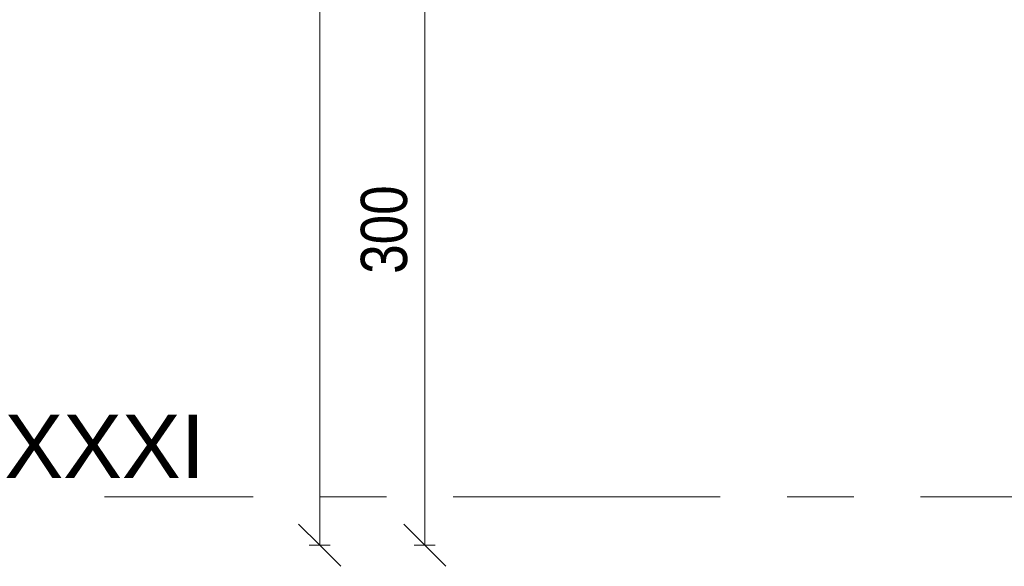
# Model space of a CAD drawing. Header units: centimetres. Extents: x -1743 to 21705, y -8842 to 3590.
# Tile 1 of 44: x -1743 to -1275, y 98 to 358. Entities that reach past the tile are written whole.
import ezdxf

# ---------------------------------------------------------------- set-up
doc = ezdxf.new("R2010")
doc.units = ezdxf.units.CM
doc.linetypes.add('Oś', pattern=[222.25, 127, -31.75, 31.75, -31.75])
for name, color, linetype, lineweight in [('A-ANNO-DIMS', 211, 'Continuous', 13), ('A-ANNO-DIMS-100', 211, 'Continuous', 13), ('S-GRID', 1, 'Continuous', 13), ('S-GRID-IDEN', 1, 'Continuous', 13)]:
    doc.layers.add(name, color=color, linetype=linetype, lineweight=lineweight)
doc.styles.add('Arial Narrow_2', font='ARIALN.TTF', dxfattribs={"height": 22})
doc.styles.add('Arial_1', font='arial.ttf', dxfattribs={"height": 30})
doc.dimstyles.new('Diagonal_1_100__0_1__1', dxfattribs={"dimscale": 30.48, "dimtxt": 22.515481, "dimasz": 0.656168, "dimexe": 0.164042, "dimexo": 0.0625, "dimgap": 0.065617, "dimtad": 1, "dimdec": 1, "dimrnd": 0.1, "dimdsep": 46, "dimtxsty": 'Arial Narrow_2', "dimblk1": 'OBLIQUE', "dimblk2": 'OBLIQUE', "dimsah": 1, "dimcen": 0.09, "dimazin": 0, "dimtfac": 1, "dimtdec": 4, "dimtix": 1, "dimtmove": 0, "dimatfit": 3, "dimfxl": 0.164042, "dimfxlon": 1, "dimtvp": 1, "dimtolj": 1, "dimtzin": 0, "dimarcsym": 2})

# ---------------------------------------------------------------- blocks, each defined once
blk = doc.blocks.new('Pawilon E_rvt-1-6_piętro IV __13_80 m_ - stan istniejący')
at = {"layer": 'S-GRID', "linetype": 'Oś'}
blk.add_line((368.01, 131.33), (-1702.93, 131.33), dxfattribs=at)
at = {"layer": 'S-GRID-IDEN', "insert": (-1702.8, 155.39), "char_height": 30, "width": 93.9, "attachment_point": 5, "line_spacing_factor": 0.936439, "style": 'Arial_1'}
blk.add_mtext('\\pxqc,t4.23333,8.46667,12.7,16.93333,21.16667,25.4,29.63333,33.86667,38.1,42.33333,46.56667,50.8,55.03333,59.26667,63.5,67.73333,71.96667,76.2,80.43333,84.66667,88.9,93.13333,97.36667,101.6,105.83333,110.06667,114.3,118.53333,122.76667,127,131.23333,135.46667;{XXXI}', dxfattribs=at)
blk = doc.blocks.new('DIMBLOCK145-6_piętro IV __13_80 m_ - stan istniejący')
at = {"layer": 'A-ANNO-DIMS-100'}
for p, q in [((-1600.57, 2848.33), (-1610.57, 2858.33)), ((-1595.57, 2848.33), (-1605.57, 2848.33)), ((-1600.57, 108.33), (-1600.57, 2848.33)), ((-1600.57, 2848.33), (-1590.57, 2838.33)), ((-1600.57, 2848.33), (-1595.57, 2848.33)), ((-1600.57, 108.33), (-1610.57, 118.33)), ((-1595.57, 108.33), (-1605.57, 108.33)), ((-1600.57, 108.33), (-1590.57, 98.33)), ((-1600.57, 108.33), (-1595.57, 108.33))]:
    blk.add_line(p, q, dxfattribs=at)
at = {"layer": 'A-ANNO-DIMS-100', "color": 0, "insert": (-1631, 1450.45), "char_height": 22, "width": 66.9031, "attachment_point": 1, "rotation": 90, "line_spacing_factor": 0.974696, "style": 'Arial Narrow_2'}
blk.add_mtext('2740', dxfattribs=at)
blk = doc.blocks.new('_Oblique')
at = {"color": 0, "linetype": 'ByBlock', "lineweight": -2}
blk.add_line((-0.5, -0.5), (0.5, 0.5), dxfattribs=at)
blk = doc.blocks.new('DIMBLOCK230-6_piętro IV __13_80 m_ - stan istniejący')
at = {"layer": 'A-ANNO-DIMS-100'}
for p, q in [((-1550.57, 408.33), (-1560.57, 418.33)), ((-1545.57, 408.33), (-1555.57, 408.33)), ((-1550.57, 108.33), (-1550.57, 408.33)), ((-1550.57, 408.33), (-1540.57, 398.33)), ((-1550.57, 408.33), (-1545.57, 408.33)), ((-1550.57, 108.33), (-1560.57, 118.33)), ((-1545.57, 108.33), (-1555.57, 108.33)), ((-1550.57, 108.33), (-1540.57, 98.33)), ((-1550.57, 108.33), (-1545.57, 108.33))]:
    blk.add_line(p, q, dxfattribs=at)
at = {"layer": 'A-ANNO-DIMS-100', "color": 0, "insert": (-1581, 237.42), "char_height": 22, "width": 50.1774, "attachment_point": 1, "rotation": 90, "line_spacing_factor": 0.974696, "style": 'Arial Narrow_2'}
blk.add_mtext('300', dxfattribs=at)

msp = doc.modelspace()

# ---------------------------------------------------------------- block references
at = {"lineweight": 5}
msp.add_blockref('Pawilon E_rvt-1-6_piętro IV __13_80 m_ - stan istniejący', (0, 0), dxfattribs=at)

# ---------------------------------------------------------------- dimensions: what is measured, and where the dimension line sits
at = {"layer": 'A-ANNO-DIMS'}
for base, p1, p2, override, picture, middle in [((-1600.57, 2848.33), (-1595.57, 108.33), (-1595.57, 2848.33), {"dimpost": '<>', "dimfxl": 2740}, 'DIMBLOCK145-6_piętro IV __13_80 m_ - stan istniejący', (-1613.8, 1478.33)), ((-1550.57, 408.33), (-1545.57, 108.33), (-1545.57, 408.33), {"dimpost": '<>', "dimfxl": 300}, 'DIMBLOCK230-6_piętro IV __13_80 m_ - stan istniejący', (-1563.8, 258.33))]:
    dim = msp.add_linear_dim(base=base, p1=p1, p2=p2, angle=90, dimstyle='Diagonal_1_100__0_1__1', override=override, dxfattribs=at)
    dim.commit()
    dim.dimension.update_dxf_attribs({"geometry": picture, "text_midpoint": middle})

doc.saveas('drawing.dxf')
